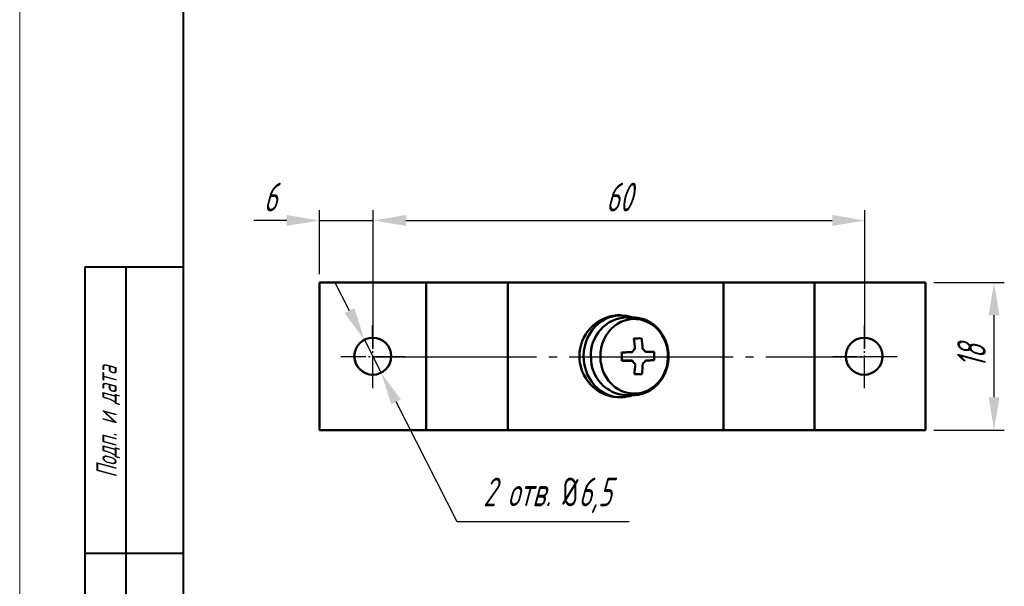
# Model space of a CAD drawing. Header units: millimetres. Extents: x 2381 to 2591, y 1129 to 1426.
# Tile 2 of 4: x 2381 to 2501, y 1240 to 1309. Entities that reach past the tile are written whole.
import ezdxf

# ---------------------------------------------------------------- set-up
doc = ezdxf.new("R2010")
doc.units = ezdxf.units.MM
doc.linetypes.add('ГОСТ 2.303 5', pattern=[24, 20, -1.5, 1, -1.5])
for name, color, linetype, lineweight in [('Оси', 1, 'ГОСТ 2.303 5', 25), ('Основной', 5, 'Continuous', 50), ('РАЗМЕРЫ', 7, 'Continuous', 25), ('ФОРМАТ', 7, 'Continuous', 25)]:
    doc.layers.add(name, color=color, linetype=linetype, lineweight=lineweight)
doc.styles.add('GOST', font='Gost.shx', dxfattribs={"width": 0.8, "oblique": 15, "height": 3.5})
doc.dimstyles.new('ISO-25', dxfattribs={"dimtxt": 3.5, "dimasz": 4, "dimexe": 1.25, "dimexo": 1, "dimgap": 1, "dimtad": 1, "dimtoh": 1, "dimdec": 1, "dimtxsty": 'GOST', "dimcen": 0, "dimclrd": 256, "dimclrt": 7, "dimadec": 0, "dimazin": 2, "dimtfac": 1, "dimtdec": 1, "dimtmove": 1, "dimatfit": 1, "dimfxl": 0, "dimlwd": -1, "dimarcsym": 0})
doc.dimstyles.get("Standard").update_dxf_attribs({"dimtxt": 3.5, "dimasz": 4, "dimexe": 1.25, "dimexo": 1, "dimgap": 1, "dimtad": 1, "dimdec": 1, "dimrnd": 0.5, "dimtxsty": 'GOST', "dimcen": 0, "dimclrd": 256, "dimclre": 256, "dimclrt": 7, "dimadec": 0, "dimazin": 2, "dimtfac": 1, "dimtdec": 1, "dimtmove": 2, "dimatfit": 1, "dimfxl": 0, "dimtolj": 1, "dimtzin": 0, "dimlwd": -1, "dimlwe": -1, "dimarcsym": 0})

# ---------------------------------------------------------------- blocks, each defined once
blk = doc.blocks.new('*D289')
at = {"layer": 'Defpoints', "color": 0}
for p in [(2423.96, 1284.37), (2417.41, 1276.8), (2423.96, 1267.75)]:
    blk.add_point(p, dxfattribs=at)
at = {"layer": 'РАЗМЕРЫ'}
for p, q in [((2417.41, 1277.8), (2417.41, 1285.62)), ((2423.96, 1268.75), (2423.96, 1285.62)), ((2413.41, 1284.37), (2409.41, 1284.37)), ((2417.41, 1284.37), (2423.96, 1284.37)), ((2427.96, 1284.37), (2431.96, 1284.37))]:
    blk.add_line(p, q, dxfattribs=at)
for points in [[(2413.41, 1283.71), (2413.41, 1285.04), (2417.41, 1284.37)], [(2427.96, 1285.04), (2427.96, 1283.71), (2423.96, 1284.37)]]:
    blk.add_solid(points, dxfattribs=at)
at = {"layer": 'РАЗМЕРЫ', "color": 7, "insert": (2411.41, 1287.23), "char_height": 3.5, "attachment_point": 5, "style": 'GOST'}
blk.add_mtext('\\A1;6', dxfattribs=at)
blk = doc.blocks.new('*D291')
at = {"layer": 'Defpoints', "color": 0}
for p in [(2484.01, 1284.37), (2423.96, 1267.75), (2484.01, 1267.75)]:
    blk.add_point(p, dxfattribs=at)
at = {"layer": 'РАЗМЕРЫ'}
for p, q in [((2423.96, 1268.75), (2423.96, 1285.62)), ((2484.01, 1268.75), (2484.01, 1285.62)), ((2427.96, 1284.37), (2480.01, 1284.37))]:
    blk.add_line(p, q, dxfattribs=at)
for points in [[(2427.96, 1285.04), (2427.96, 1283.71), (2423.96, 1284.37)], [(2480.01, 1283.71), (2480.01, 1285.04), (2484.01, 1284.37)]]:
    blk.add_solid(points, dxfattribs=at)
at = {"layer": 'РАЗМЕРЫ', "color": 7, "insert": (2453.98, 1287.23), "char_height": 3.5, "attachment_point": 5, "style": 'GOST'}
blk.add_mtext('\\A1;60', dxfattribs=at)
blk = doc.blocks.new('*D293')
at = {"layer": 'Defpoints', "color": 0}
for p in [(2491.41, 1276.8), (2499.77, 1276.8), (2491.41, 1258.8)]:
    blk.add_point(p, dxfattribs=at)
at = {"layer": 'РАЗМЕРЫ'}
for p, q in [((2492.41, 1276.8), (2501.02, 1276.8)), ((2499.77, 1262.8), (2499.77, 1272.8)), ((2492.41, 1258.8), (2501.02, 1258.8))]:
    blk.add_line(p, q, dxfattribs=at)
for points in [[(2500.44, 1272.8), (2499.11, 1272.8), (2499.77, 1276.8)], [(2499.11, 1262.8), (2500.44, 1262.8), (2499.77, 1258.8)]]:
    blk.add_solid(points, dxfattribs=at)
at = {"layer": 'РАЗМЕРЫ', "color": 7, "insert": (2497.02, 1267.8), "char_height": 3.5, "attachment_point": 5, "rotation": 90, "style": 'GOST'}
blk.add_mtext('\\A1;18', dxfattribs=at)
blk = doc.blocks.new('*D303')
at = {"layer": 'Defpoints', "color": 0}
for p in [(2422.89, 1269.8), (2424.94, 1265.79)]:
    blk.add_point(p, dxfattribs=at)
at = {"layer": 'РАЗМЕРЫ'}
for p, q in [((2421.07, 1273.36), (2419.25, 1276.92)), ((2422.89, 1269.8), (2424.94, 1265.79)), ((2434.22, 1247.61), (2426.76, 1262.23)), ((2455.24, 1247.61), (2434.22, 1247.61))]:
    blk.add_line(p, q, dxfattribs=at)
for points in [[(2420.48, 1273.06), (2421.67, 1273.67), (2422.89, 1269.8)], [(2427.35, 1262.53), (2426.16, 1261.93), (2424.94, 1265.79)]]:
    blk.add_solid(points, dxfattribs=at)
at = {"layer": 'РАЗМЕРЫ', "color": 7, "insert": (2445.23, 1250.84), "char_height": 3.5, "attachment_point": 5, "style": 'GOST'}
blk.add_mtext('\\A1;2 отв. {\\Q0;%%C}6,5', dxfattribs=at)

msp = doc.modelspace()

# ---------------------------------------------------------------- linework, layer by layer
at = {"layer": 'Оси', "ltscale": 0.2}
for p, q in [((2423.92, 1263.91), (2423.9, 1271.56)), ((2483.97, 1263.91), (2483.95, 1271.56)), ((2427.88, 1267.75), (2420.03, 1267.75)), ((2487.93, 1267.75), (2480.08, 1267.75))]:
    msp.add_line(p, q, dxfattribs=at)
at = {"layer": 'Оси'}
msp.add_line((2423.91, 1267.73), (2483.96, 1267.73), dxfattribs=at)
at = {"layer": 'Основной'}
for p, q in [((2417.41, 1258.8), (2417.41, 1276.8)), ((2417.41, 1276.8), (2430.42, 1276.8)), ((2430.42, 1258.8), (2430.42, 1276.8)), ((2430.42, 1276.8), (2432.41, 1276.8)), ((2432.41, 1276.8), (2434.7, 1276.8)), ((2434.7, 1276.8), (2440.39, 1276.8)), ((2440.39, 1258.8), (2440.39, 1276.8)), ((2440.39, 1276.8), (2466.73, 1276.8)), ((2466.73, 1258.8), (2466.73, 1276.8)), ((2466.73, 1276.8), (2468.95, 1276.8)), ((2468.95, 1276.8), (2475.88, 1276.8)), ((2475.88, 1276.8), (2477.84, 1276.8)), ((2477.84, 1258.8), (2477.84, 1276.8)), ((2477.84, 1276.8), (2491.41, 1276.8)), ((2491.41, 1258.8), (2491.41, 1276.8)), ((2454.19, 1272.8), (2453.77, 1272.8)), ((2455.67, 1272.55), (2454.87, 1272.55)), ((2454.32, 1267.25), (2454.39, 1267.27)), ((2454.67, 1267.27), (2454.39, 1267.27)), ((2453.77, 1262.8), (2454.19, 1262.8)), ((2454.87, 1263.05), (2455.67, 1263.05)), ((2417.41, 1258.8), (2430.42, 1258.8)), ((2430.42, 1258.8), (2432.41, 1258.8)), ((2432.41, 1258.8), (2434.7, 1258.8)), ((2434.7, 1258.8), (2440.39, 1258.8)), ((2440.39, 1258.8), (2466.73, 1258.8)), ((2466.73, 1258.8), (2468.95, 1258.8)), ((2468.95, 1258.8), (2475.88, 1258.8)), ((2475.88, 1258.8), (2477.84, 1258.8)), ((2477.84, 1258.8), (2491.41, 1258.8))]:
    msp.add_line(p, q, dxfattribs=at)
at = {"layer": 'Основной', "flags": 128}
for points in [[(2454.28, 1262.8), (2453.76, 1262.82), (2453.25, 1262.91), (2452.75, 1263.06), (2452.27, 1263.27), (2451.81, 1263.54), (2451.39, 1263.87), (2451, 1264.25), (2450.66, 1264.67), (2450.36, 1265.13), (2450.11, 1265.63), (2449.91, 1266.16), (2449.77, 1266.71), (2449.68, 1267.28), (2449.66, 1267.85), (2449.7, 1268.42), (2449.79, 1268.98), (2449.94, 1269.52), (2450.15, 1270.05), (2450.4, 1270.54), (2450.71, 1271), (2451.07, 1271.42), (2451.46, 1271.79), (2451.89, 1272.1), (2452.35, 1272.36), (2452.83, 1272.57), (2453.34, 1272.71), (2453.85, 1272.78), (2454.37, 1272.79), (2454.88, 1272.74), (2455.39, 1272.62), (2455.61, 1272.55)], [(2451.7, 1267.73), (2451.74, 1267.19), (2451.83, 1266.66), (2451.98, 1266.14), (2452.18, 1265.65), (2452.44, 1265.19), (2452.74, 1264.77), (2453.09, 1264.39), (2453.47, 1264.05), (2453.89, 1263.77), (2454.34, 1263.55), (2454.8, 1263.38), (2455.28, 1263.28), (2455.77, 1263.24), (2456.26, 1263.26), (2456.74, 1263.35), (2457.21, 1263.5), (2457.66, 1263.71), (2458.09, 1263.98), (2458.48, 1264.3), (2458.84, 1264.67), (2459.15, 1265.09), (2459.42, 1265.54), (2459.63, 1266.02), (2459.8, 1266.53), (2459.9, 1267.06), (2459.96, 1267.6), (2459.95, 1268.13), (2459.88, 1268.67), (2459.76, 1269.19), (2459.58, 1269.7), (2459.35, 1270.17), (2459.07, 1270.62), (2458.75, 1271.02), (2458.38, 1271.38), (2457.98, 1271.69), (2457.55, 1271.94), (2457.09, 1272.13), (2456.62, 1272.27), (2456.13, 1272.34), (2455.64, 1272.35), (2455.16, 1272.29), (2454.68, 1272.17), (2454.22, 1271.99), (2453.78, 1271.75), (2453.37, 1271.46), (2453, 1271.11), (2452.66, 1270.72), (2452.37, 1270.28), (2452.13, 1269.81), (2451.94, 1269.32), (2451.8, 1268.8), (2451.72, 1268.27), (2451.7, 1267.73)], [(2455.58, 1268.3), (2455.42, 1268.29), (2455.27, 1268.29), (2455.11, 1268.29), (2454.95, 1268.29), (2454.79, 1268.28), (2454.63, 1268.28), (2454.47, 1268.28), (2454.3, 1268.28)], [(2458.27, 1268.34), (2458.15, 1268.34), (2458.02, 1268.34), (2457.89, 1268.34), (2457.76, 1268.33), (2457.62, 1268.33), (2457.49, 1268.33), (2457.35, 1268.33), (2457.21, 1268.32)], [(2454.32, 1267.25), (2454.48, 1267.25), (2454.64, 1267.25), (2454.8, 1267.26), (2454.96, 1267.26), (2455.12, 1267.26), (2455.28, 1267.26), (2455.44, 1267.26), (2455.59, 1267.27)], [(2457.23, 1267.29), (2457.37, 1267.3), (2457.5, 1267.3), (2457.64, 1267.3), (2457.77, 1267.3), (2457.9, 1267.31), (2458.03, 1267.31), (2458.16, 1267.31), (2458.29, 1267.31)]]:
    msp.add_lwpolyline(points, dxfattribs=at)
at = {"layer": 'Основной'}
for centre in [(2423.91, 1267.8), (2483.91, 1267.8)]:
    msp.add_circle(centre, 2.25, dxfattribs=at)
for centre, radius, start, end in [((2454.16, 1267.8), 5.02, 94.4955, 265.5045), ((2455.1, 1268.01), 4.55, 92.9262, 183.5657), ((2455.67, 1268.62), 3.93, 70.6346, 91.0716), ((2456.51, 1255.32), 14.67, 89.1358, 92.7823), ((2437.91, 1267.58), 18.05, 3.5105, 7.6184), ((2438.84, 1267.6), 18.05, 3.5105, 7.6184), ((2456.48, 1267.86), 0.999, 123.5413, 153.8137), ((2456.34, 1267.86), 0.991, 27.8276, 58.2776), ((2448.25, 1267.69), 10.04, 357.8488, 3.7268), ((2455.09, 1267.57), 4.53, 178.0016, 267.2366), ((2753.82, 1271.88), 299.54, 180.6893, 180.8863), ((2456.47, 1267.73), 0.991, 207.8276, 238.2776), ((2456.33, 1267.74), 0.999, 303.5413, 333.8137), ((2438.03, 1267.49), 17.93, 353.9368, 358.0635), ((2438.96, 1267.51), 17.93, 353.9368, 358.0635), ((2456.09, 1279.86), 14.26, 269.0834, 272.8348), ((2454.19, 1266.95), 4.15, 271.2205, 289.9846), ((2455.64, 1267.16), 4.11, 269.5231, 289.0309)]:
    msp.add_arc(centre, radius, start, end, dxfattribs=at)
for points, knots in [([(2457, 1263.28), (2457.08, 1263.31), (2457.32, 1263.39), (2457.68, 1263.57), (2458.09, 1263.83), (2458.47, 1264.15), (2458.82, 1264.5), (2459.13, 1264.9), (2459.4, 1265.33), (2459.62, 1265.79), (2459.8, 1266.27), (2459.93, 1266.77), (2460, 1267.29), (2460.03, 1267.81), (2460, 1268.33), (2459.92, 1268.85), (2459.79, 1269.35), (2459.61, 1269.83), (2459.38, 1270.29), (2459.11, 1270.72), (2458.8, 1271.12), (2458.44, 1271.47), (2458.06, 1271.78), (2457.64, 1272.04), (2457.29, 1272.22), (2457.07, 1272.29), (2457, 1272.31)], [0, 0, 0, 0, 0.022787, 0.065986, 0.109236, 0.152545, 0.195918, 0.239355, 0.282849, 0.326395, 0.369984, 0.413609, 0.457262, 0.500936, 0.544626, 0.588325, 0.632025, 0.67572, 0.719403, 0.763062, 0.806688, 0.850269, 0.893794, 0.937255, 0.980645, 1, 1, 1, 1]), ([(2455.59, 1267.27), (2455.56, 1267.27), (2455.3, 1267.27), (2454.99, 1267.27), (2454.72, 1267.27), (2454.67, 1267.27)], [0, 0, 0, 0, 0.1167565, 0.8251016, 1, 1, 1, 1])]:
    msp.add_open_spline(points, degree=3, knots=knots, dxfattribs=at)
at = {"layer": 'ФОРМАТ', "lineweight": 0}
msp.add_line((2380.81, 1425.73), (2380.81, 1128.73), dxfattribs=at)
at = {"layer": 'ФОРМАТ', "lineweight": 40, "ltscale": 5}
msp.add_line((2400.81, 1133.73), (2400.81, 1420.73), dxfattribs=at)
at = {"layer": 'ФОРМАТ', "lineweight": 40}
for p, q in [((2388.81, 1133.73), (2388.81, 1278.73)), ((2388.81, 1278.73), (2400.81, 1278.73)), ((2393.81, 1133.73), (2393.81, 1278.73)), ((2400.81, 1243.73), (2388.81, 1243.73))]:
    msp.add_line(p, q, dxfattribs=at)

# ---------------------------------------------------------------- texts
at = {"layer": 'ФОРМАТ', "insert": (2390.16, 1252.98), "char_height": 2.5, "attachment_point": 1, "rotation": 90, "style": 'GOST'}
msp.add_mtext('{\\Q15;\\W0.8;Подп. и дата}', dxfattribs=at)

# ---------------------------------------------------------------- dimensions: what is measured, and where the dimension line sits
at = {"layer": 'РАЗМЕРЫ'}
dim = msp.add_linear_dim(base=(2423.96, 1284.37), p1=(2417.41, 1276.8), p2=(2423.96, 1267.75), text='6', dimstyle='Standard', override={"dimlfac": 1, "dimtxsty": 'GOST', "dimsah": 1, "dimtmove": 1, "dimtolj": 1}, dxfattribs=at)
dim.commit()
dim.dimension.update_dxf_attribs({"geometry": '*D289', "text_midpoint": (2411.41, 1284.37), "dimtype": 160})
dim = msp.add_linear_dim(base=(2484.006, 1284.3743), p1=(2423.9592, 1267.7467), p2=(2484.006, 1267.7467), dimstyle='Standard', override={"dimlfac": 1, "dimtxsty": 'GOST', "dimsah": 1, "dimtmove": 1, "dimtolj": 1}, dxfattribs=at)
dim.commit()
dim.dimension.update_dxf_attribs({"geometry": '*D291', "text_midpoint": (2453.9826, 1287.2255)})
dim = msp.add_diameter_dim_2p(p1=(2422.89, 1269.8), p2=(2424.94, 1265.79), text='2 отв. {\\Q0;%%C}6,5', dimstyle='ISO-25', override={"dimlfac": 1, "dimtxsty": 'GOST', "dimsah": 1, "dimse1": 1, "dimse2": 1, "dimtmove": 1, "dimtolj": 1}, dxfattribs=at)
dim.commit()
dim.dimension.update_dxf_attribs({"geometry": '*D303', "text_midpoint": (2434.22, 1247.61), "dimtype": 163})
dim = msp.add_linear_dim(base=(2499.77, 1276.8), p1=(2491.41, 1258.8), p2=(2491.41, 1276.8), angle=90, dimstyle='Standard', override={"dimlfac": 1, "dimtxsty": 'GOST', "dimsah": 1, "dimtmove": 1, "dimtolj": 1}, dxfattribs=at)
dim.commit()
dim.dimension.update_dxf_attribs({"geometry": '*D293', "text_midpoint": (2497.02, 1267.8)})

doc.saveas('drawing.dxf')
